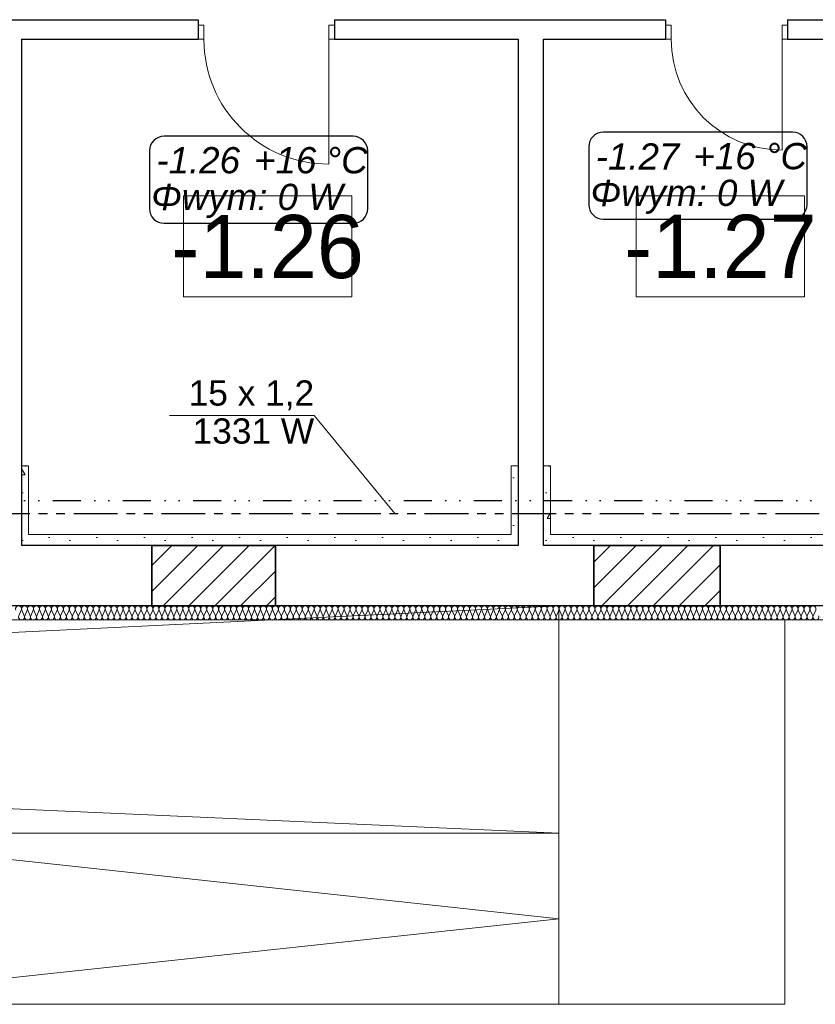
# Model space of a CAD drawing. Header units: millimetres. Extents: x -17429 to 155243, y -2908 to 188569.
# Tile 23 of 113: x 25221 to 30891, y 8696 to 15716. Entities that reach past the tile are written whole.
import ezdxf
from ezdxf.lldxf.tags import DXFTag

# ---------------------------------------------------------------- set-up
doc = ezdxf.new("R2010")
doc.units = ezdxf.units.MM
doc.header["$MEASUREMENT"] = 0
doc.linetypes.add('DIVIDEX2', pattern=[2.5, 1, -0.5, 0, -0.5, 0, -0.5])
doc.linetypes.add('PHANTOM', pattern=[2.5, 1.25, -0.25, 0.25, -0.25, 0.25, -0.25])
for name, color, linetype in [('#podkład', 252, 'Continuous'), ('Arch ocieplenie', 252, 'Continuous'), ('Arch zmurowania', 7, 'Continuous'), ('IS_Opisy_działek_Therm', 7, 'SOLID'), ('IS_Powrót', 5, 'DASH'), ('IS_Text_Konstrukcji', 7, 'Continuous'), ('IS_Zasilanie', 1, 'SOLID')]:
    doc.layers.add(name, color=color, linetype=linetype)
doc.layers.add('arch izolacje_Nr_Pióra__3', color=7, linetype='Continuous', lineweight=13, true_color=0xff6600)
doc.layers.add('Arch ocieplenie_Nr_Pióra__22', color=7, linetype='Continuous', lineweight=9, true_color=0x7f7f7f)
for name, color, linetype, lineweight in [('Arch ocieplenie_Nr_Pióra__21', 252, 'Continuous', 13), ('Arch opisy_Nr_Pióra__1', 252, 'Continuous', 25), ('Arch opisy_Nr_Pióra__21', 252, 'Continuous', 13), ('Arch zmurowania_Nr_Pióra__21', 7, 'Continuous', 13), ('Arch zmurowania_Nr_Pióra__27', 7, 'Continuous', 35), ('INWENT. DRZWI_Nr_Pióra__21', 7, 'Continuous', 13), ('INWENT.ŚCIANY_Nr_Pióra__1', 252, 'Continuous', 25), ('INWENT.ŚCIANY_Nr_Pióra__21', 7, 'Continuous', 13), ('Istniejące schody_Nr_Pióra__21', 7, 'Continuous', 13)]:
    doc.layers.add(name, color=color, linetype=linetype, lineweight=lineweight)
doc.styles.add('GENERATED_STYLE_3', font='txt')
doc.styles.get("Standard").update_dxf_attribs({"font": 'arial.ttf', "bigfont": 'BIGFONT.SHX'})
tags = doc.linetypes.add('DASH', pattern=[15, 10, -5]).pattern_tags.tags
tags[6:7] = [DXFTag(74, 4), DXFTag(75, 0), DXFTag(340, '0'), DXFTag(46, 0.0), DXFTag(50, 0.0), DXFTag(44, 0.0), DXFTag(45, 0.0)]
tags[4:5] = [DXFTag(74, 4), DXFTag(75, 0), DXFTag(340, '0'), DXFTag(46, 0.0), DXFTag(50, 0.0), DXFTag(44, 0.0), DXFTag(45, 0.0)]
tags = doc.linetypes.add('SOLID', pattern=[10, 10, 0]).pattern_tags.tags
tags[6:7] = [DXFTag(74, 4), DXFTag(75, 0), DXFTag(340, '0'), DXFTag(46, 0.0), DXFTag(50, 0.0), DXFTag(44, 0.0), DXFTag(45, 0.0)]
tags[4:5] = [DXFTag(74, 4), DXFTag(75, 0), DXFTag(340, '0'), DXFTag(46, 0.0), DXFTag(50, 0.0), DXFTag(44, 0.0), DXFTag(45, 0.0)]
pattern_1 = [(0, (0, 0), (0, 623.538), [60, -300]), (0, (180, 311.8), (0, 623.538), [60, -300]), (60, (0, 0), (-540, 311.769), [60, -300]), (60, (360, 0), (-540, 311.769), [60, -300]), (120, (60, 0), (540, 311.769), [60, -300]), (120, (420, 0), (540, 311.769), [60, -300]), (0, (0, 60), (0, 120), [0, -120, 0, -180]), (45, (60, 60), (-84.8528, 84.8528), [0, -90, 0, -150])]
pattern_2 = [(45, (0, 0), (-91.9239, 91.9239), [])]

# ---------------------------------------------------------------- blocks, each defined once
blk = doc.blocks.new('Izolacja cieplna 14_71', base_point=(32024.1, 11535.9))
at = {"layer": 'Arch ocieplenie_Nr_Pióra__22', "linetype": 'Continuous'}
for p, q in [((25232.8, 11506.1), (25215.1, 11465.7)), ((25254.1, 11465.7), (25236.4, 11506.1)), ((25275.4, 11506.1), (25257.7, 11465.7)), ((25296.7, 11465.7), (25278.9, 11506.1)), ((25317.9, 11506.1), (25300.2, 11465.7)), ((25339.2, 11465.7), (25321.5, 11506.1)), ((25360.5, 11506.1), (25342.8, 11465.7)), ((25381.8, 11465.7), (25364.1, 11506.1)), ((25403.1, 11506.1), (25385.4, 11465.7)), ((25424.4, 11465.7), (25406.6, 11506.1)), ((25445.6, 11506.1), (25427.9, 11465.7)), ((25466.9, 11465.7), (25449.2, 11506.1)), ((25488.2, 11506.1), (25470.5, 11465.7)), ((25509.5, 11465.7), (25491.8, 11506.1)), ((25530.8, 11506.1), (25513.1, 11465.7)), ((25552.1, 11465.7), (25534.3, 11506.1)), ((25573.3, 11506.1), (25555.6, 11465.7)), ((25594.6, 11465.7), (25576.9, 11506.1)), ((25615.9, 11506.1), (25598.2, 11465.7)), ((25637.2, 11465.7), (25619.5, 11506.1)), ((25658.5, 11506.1), (25640.8, 11465.7)), ((25679.8, 11465.7), (25662, 11506.1)), ((25701, 11506.1), (25683.3, 11465.7)), ((25722.3, 11465.7), (25704.6, 11506.1)), ((25743.6, 11506.1), (25725.9, 11465.7)), ((25764.9, 11465.7), (25747.2, 11506.1)), ((25786.2, 11506.1), (25768.5, 11465.7)), ((25807.5, 11465.7), (25789.8, 11506.1)), ((25828.7, 11506.1), (25811, 11465.7)), ((25850, 11465.7), (25832.3, 11506.1)), ((25871.3, 11506.1), (25853.6, 11465.7)), ((25892.6, 11465.7), (25874.9, 11506.1)), ((25913.9, 11506.1), (25896.2, 11465.7)), ((25935.2, 11465.7), (25917.5, 11506.1)), ((25956.4, 11506.1), (25938.7, 11465.7)), ((25977.7, 11465.7), (25960, 11506.1)), ((25999, 11506.1), (25981.3, 11465.7)), ((26020.3, 11465.7), (26002.6, 11506.1)), ((26041.6, 11506.1), (26023.9, 11465.7)), ((26062.9, 11465.7), (26045.2, 11506.1)), ((26084.1, 11506.1), (26066.4, 11465.7)), ((26105.4, 11465.7), (26087.7, 11506.1)), ((26126.7, 11506.1), (26109, 11465.7)), ((26148, 11465.7), (26130.3, 11506.1)), ((26169.3, 11506.1), (26151.6, 11465.7)), ((26190.6, 11465.7), (26172.9, 11506.1)), ((26211.8, 11506.1), (26194.1, 11465.7)), ((26233.1, 11465.7), (26215.4, 11506.1)), ((26254.4, 11506.1), (26236.7, 11465.7)), ((26275.7, 11465.7), (26258, 11506.1)), ((26297, 11506.1), (26279.3, 11465.7)), ((26318.3, 11465.7), (26300.6, 11506.1)), ((26339.5, 11506.1), (26321.8, 11465.7)), ((26360.8, 11465.7), (26343.1, 11506.1)), ((26382.1, 11506.1), (26364.4, 11465.7)), ((26403.4, 11465.7), (26385.7, 11506.1)), ((26424.7, 11506.1), (26407, 11465.7)), ((26446, 11465.7), (26428.3, 11506.1)), ((26467.3, 11506.1), (26449.5, 11465.7)), ((26488.5, 11465.7), (26470.8, 11506.1)), ((26509.8, 11506.1), (26492.1, 11465.7)), ((26531.1, 11465.7), (26513.4, 11506.1)), ((26552.4, 11506.1), (26534.7, 11465.7)), ((26573.7, 11465.7), (26556, 11506.1)), ((26595, 11506.1), (26577.2, 11465.7)), ((26616.2, 11465.7), (26598.5, 11506.1)), ((26637.5, 11506.1), (26619.8, 11465.7)), ((26658.8, 11465.7), (26641.1, 11506.1)), ((26680.1, 11506.1), (26662.4, 11465.7)), ((26701.4, 11465.7), (26683.7, 11506.1)), ((26722.7, 11506.1), (26704.9, 11465.7)), ((26743.9, 11465.7), (26726.2, 11506.1)), ((26765.2, 11506.1), (26747.5, 11465.7)), ((26786.5, 11465.7), (26768.8, 11506.1)), ((26807.8, 11506.1), (26790.1, 11465.7)), ((26829.1, 11465.7), (26811.4, 11506.1)), ((26850.4, 11506.1), (26832.6, 11465.7)), ((26871.6, 11465.7), (26853.9, 11506.1)), ((26892.9, 11506.1), (26875.2, 11465.7)), ((26914.2, 11465.7), (26896.5, 11506.1)), ((26935.5, 11506.1), (26917.8, 11465.7)), ((26956.8, 11465.7), (26939.1, 11506.1)), ((26978.1, 11506.1), (26960.4, 11465.7)), ((26999.3, 11465.7), (26981.6, 11506.1)), ((27020.6, 11506.1), (27002.9, 11465.7)), ((27041.9, 11465.7), (27024.2, 11506.1)), ((27063.2, 11506.1), (27045.5, 11465.7)), ((27084.5, 11465.7), (27066.8, 11506.1)), ((27105.8, 11506.1), (27088.1, 11465.7)), ((27127, 11465.7), (27109.3, 11506.1)), ((27148.3, 11506.1), (27130.6, 11465.7)), ((27169.6, 11465.7), (27151.9, 11506.1)), ((27190.9, 11506.1), (27173.2, 11465.7)), ((27212.2, 11465.7), (27194.5, 11506.1)), ((27233.5, 11506.1), (27215.8, 11465.7)), ((27254.7, 11465.7), (27237, 11506.1)), ((27276, 11506.1), (27258.3, 11465.7)), ((27297.3, 11465.7), (27279.6, 11506.1)), ((27318.6, 11506.1), (27300.9, 11465.7)), ((27339.9, 11465.7), (27322.2, 11506.1)), ((27361.2, 11506.1), (27343.5, 11465.7)), ((27382.4, 11465.7), (27364.7, 11506.1)), ((27403.7, 11506.1), (27386, 11465.7)), ((27425, 11465.7), (27407.3, 11506.1)), ((27446.3, 11506.1), (27428.6, 11465.7)), ((27467.6, 11465.7), (27449.9, 11506.1)), ((27488.9, 11506.1), (27471.2, 11465.7)), ((27510.1, 11465.7), (27492.4, 11506.1)), ((27531.4, 11506.1), (27513.7, 11465.7)), ((27552.7, 11465.7), (27535, 11506.1)), ((27574, 11506.1), (27556.3, 11465.7)), ((27595.3, 11465.7), (27577.6, 11506.1)), ((27616.6, 11506.1), (27598.9, 11465.7)), ((27637.9, 11465.7), (27620.1, 11506.1)), ((27659.1, 11506.1), (27641.4, 11465.7)), ((27680.4, 11465.7), (27662.7, 11506.1)), ((27701.7, 11506.1), (27684, 11465.7)), ((27723, 11465.7), (27705.3, 11506.1)), ((27744.3, 11506.1), (27726.6, 11465.7)), ((27765.6, 11465.7), (27747.8, 11506.1)), ((27786.8, 11506.1), (27769.1, 11465.7)), ((27808.1, 11465.7), (27790.4, 11506.1)), ((27829.4, 11506.1), (27811.7, 11465.7)), ((27850.7, 11465.7), (27833, 11506.1)), ((27872, 11506.1), (27854.3, 11465.7)), ((27893.3, 11465.7), (27875.5, 11506.1)), ((27914.5, 11506.1), (27896.8, 11465.7)), ((27935.8, 11465.7), (27918.1, 11506.1)), ((27957.1, 11506.1), (27939.4, 11465.7)), ((27978.4, 11465.7), (27960.7, 11506.1)), ((27999.7, 11506.1), (27982, 11465.7)), ((28021, 11465.7), (28003.2, 11506.1)), ((28042.2, 11506.1), (28024.5, 11465.7)), ((28063.5, 11465.7), (28045.8, 11506.1)), ((28084.8, 11506.1), (28067.1, 11465.7)), ((28106.1, 11465.7), (28088.4, 11506.1)), ((28127.4, 11506.1), (28109.7, 11465.7)), ((28148.7, 11465.7), (28131, 11506.1)), ((28169.9, 11506.1), (28152.2, 11465.7)), ((28191.2, 11465.7), (28173.5, 11506.1)), ((28212.5, 11506.1), (28194.8, 11465.7)), ((28233.8, 11465.7), (28216.1, 11506.1)), ((28255.1, 11506.1), (28237.4, 11465.7)), ((28276.4, 11465.7), (28258.7, 11506.1)), ((28297.6, 11506.1), (28279.9, 11465.7)), ((28318.9, 11465.7), (28301.2, 11506.1)), ((28340.2, 11506.1), (28322.5, 11465.7)), ((28361.5, 11465.7), (28343.8, 11506.1)), ((28382.8, 11506.1), (28365.1, 11465.7)), ((28404.1, 11465.7), (28386.4, 11506.1)), ((28425.3, 11506.1), (28407.6, 11465.7)), ((28446.6, 11465.7), (28428.9, 11506.1)), ((28467.9, 11506.1), (28450.2, 11465.7)), ((28489.2, 11465.7), (28471.5, 11506.1)), ((28510.5, 11506.1), (28492.8, 11465.7)), ((28531.8, 11465.7), (28514.1, 11506.1)), ((28553, 11506.1), (28535.3, 11465.7)), ((28574.3, 11465.7), (28556.6, 11506.1)), ((28595.6, 11506.1), (28577.9, 11465.7)), ((28616.9, 11465.7), (28599.2, 11506.1)), ((28638.2, 11506.1), (28620.5, 11465.7)), ((28659.5, 11465.7), (28641.8, 11506.1)), ((28680.8, 11506.1), (28663, 11465.7)), ((28702, 11465.7), (28684.3, 11506.1)), ((28723.3, 11506.1), (28705.6, 11465.7)), ((28744.6, 11465.7), (28726.9, 11506.1)), ((28765.9, 11506.1), (28748.2, 11465.7)), ((28787.2, 11465.7), (28769.5, 11506.1)), ((28808.5, 11506.1), (28790.7, 11465.7)), ((28829.7, 11465.7), (28812, 11506.1)), ((28851, 11506.1), (28833.3, 11465.7)), ((28872.3, 11465.7), (28854.6, 11506.1)), ((28893.6, 11506.1), (28875.9, 11465.7)), ((28914.9, 11465.7), (28897.2, 11506.1)), ((28936.2, 11506.1), (28918.4, 11465.7)), ((28957.4, 11465.7), (28939.7, 11506.1)), ((28978.7, 11506.1), (28961, 11465.7)), ((29000, 11465.7), (28982.3, 11506.1)), ((29021.3, 11506.1), (29003.6, 11465.7)), ((29042.6, 11465.7), (29024.9, 11506.1)), ((29063.9, 11506.1), (29046.1, 11465.7)), ((29085.1, 11465.7), (29067.4, 11506.1)), ((29106.4, 11506.1), (29088.7, 11465.7)), ((29127.7, 11465.7), (29110, 11506.1)), ((29149, 11506.1), (29131.3, 11465.7)), ((29170.3, 11465.7), (29152.6, 11506.1)), ((29191.6, 11506.1), (29173.9, 11465.7)), ((29212.8, 11465.7), (29195.1, 11506.1)), ((29234.1, 11506.1), (29216.4, 11465.7)), ((29255.4, 11465.7), (29237.7, 11506.1)), ((29276.7, 11506.1), (29259, 11465.7)), ((29298, 11465.7), (29280.3, 11506.1)), ((29319.3, 11506.1), (29301.6, 11465.7)), ((29340.5, 11465.7), (29322.8, 11506.1)), ((29361.8, 11506.1), (29344.1, 11465.7)), ((29383.1, 11465.7), (29365.4, 11506.1)), ((29404.4, 11506.1), (29386.7, 11465.7)), ((29425.7, 11465.7), (29408, 11506.1)), ((29447, 11506.1), (29429.3, 11465.7)), ((29468.2, 11465.7), (29450.5, 11506.1)), ((29489.5, 11506.1), (29471.8, 11465.7)), ((29510.8, 11465.7), (29493.1, 11506.1)), ((29532.1, 11506.1), (29514.4, 11465.7)), ((29553.4, 11465.7), (29535.7, 11506.1)), ((29574.7, 11506.1), (29557, 11465.7)), ((29595.9, 11465.7), (29578.2, 11506.1)), ((29617.2, 11506.1), (29599.5, 11465.7)), ((29638.5, 11465.7), (29620.8, 11506.1)), ((29659.8, 11506.1), (29642.1, 11465.7)), ((29681.1, 11465.7), (29663.4, 11506.1)), ((29702.4, 11506.1), (29684.7, 11465.7)), ((29723.6, 11465.7), (29705.9, 11506.1)), ((29744.9, 11506.1), (29727.2, 11465.7)), ((29766.2, 11465.7), (29748.5, 11506.1)), ((29787.5, 11506.1), (29769.8, 11465.7)), ((29808.8, 11465.7), (29791.1, 11506.1)), ((29830.1, 11506.1), (29812.4, 11465.7)), ((29851.4, 11465.7), (29833.6, 11506.1)), ((29872.6, 11506.1), (29854.9, 11465.7)), ((29893.9, 11465.7), (29876.2, 11506.1)), ((29915.2, 11506.1), (29897.5, 11465.7)), ((29936.5, 11465.7), (29918.8, 11506.1)), ((29957.8, 11506.1), (29940.1, 11465.7)), ((29979.1, 11465.7), (29961.3, 11506.1)), ((30000.3, 11506.1), (29982.6, 11465.7)), ((30021.6, 11465.7), (30003.9, 11506.1)), ((30042.9, 11506.1), (30025.2, 11465.7)), ((30064.2, 11465.7), (30046.5, 11506.1)), ((30085.5, 11506.1), (30067.8, 11465.7)), ((30106.8, 11465.7), (30089, 11506.1)), ((30128, 11506.1), (30110.3, 11465.7)), ((30149.3, 11465.7), (30131.6, 11506.1)), ((30170.6, 11506.1), (30152.9, 11465.7)), ((30191.9, 11465.7), (30174.2, 11506.1)), ((30213.2, 11506.1), (30195.5, 11465.7)), ((30234.5, 11465.7), (30216.7, 11506.1)), ((30255.7, 11506.1), (30238, 11465.7)), ((30277, 11465.7), (30259.3, 11506.1)), ((30298.3, 11506.1), (30280.6, 11465.7)), ((30319.6, 11465.7), (30301.9, 11506.1)), ((30340.9, 11506.1), (30323.2, 11465.7)), ((30362.2, 11465.7), (30344.5, 11506.1)), ((30383.4, 11506.1), (30365.7, 11465.7)), ((30404.7, 11465.7), (30387, 11506.1)), ((30426, 11506.1), (30408.3, 11465.7)), ((30447.3, 11465.7), (30429.6, 11506.1)), ((30468.6, 11506.1), (30450.9, 11465.7)), ((30489.9, 11465.7), (30472.2, 11506.1)), ((30511.1, 11506.1), (30493.4, 11465.7)), ((30532.4, 11465.7), (30514.7, 11506.1)), ((30553.7, 11506.1), (30536, 11465.7)), ((30575, 11465.7), (30557.3, 11506.1)), ((30596.3, 11506.1), (30578.6, 11465.7)), ((30617.6, 11465.7), (30599.9, 11506.1)), ((30638.8, 11506.1), (30621.1, 11465.7)), ((30660.1, 11465.7), (30642.4, 11506.1)), ((30681.4, 11506.1), (30663.7, 11465.7)), ((30702.7, 11465.7), (30685, 11506.1)), ((30724, 11506.1), (30706.3, 11465.7)), ((30745.3, 11465.7), (30727.6, 11506.1)), ((30766.5, 11506.1), (30748.8, 11465.7)), ((30787.8, 11465.7), (30770.1, 11506.1)), ((30809.1, 11506.1), (30791.4, 11465.7)), ((30830.4, 11465.7), (30812.7, 11506.1)), ((30851.7, 11506.1), (30834, 11465.7)), ((30873, 11465.7), (30855.3, 11506.1)), ((30894.2, 11506.1), (30876.5, 11465.7))]:
    blk.add_line(p, q, dxfattribs=at)
for centre, start_param, end_param in [((25213.3, 11514.6), 2.7288, 6.695979), ((25255.9, 11514.6), 2.7288, 6.695979), ((25298.4, 11514.6), 2.7288, 6.695979), ((25341, 11514.6), 2.7288, 6.695979), ((25383.6, 11514.6), 2.7288, 6.695979), ((25426.1, 11514.6), 2.7288, 6.695979), ((25468.7, 11514.6), 2.7288, 6.695979), ((25511.3, 11514.6), 2.7288, 6.695979), ((25553.8, 11514.6), 2.7288, 6.695979), ((25596.4, 11514.6), 2.7288, 6.695979), ((25639, 11514.6), 2.7288, 6.695979), ((25681.5, 11514.6), 2.7288, 6.695979), ((25724.1, 11514.6), 2.7288, 6.695979), ((25766.7, 11514.6), 2.7288, 6.695979), ((25809.2, 11514.6), 2.7288, 6.695979), ((25851.8, 11514.6), 2.7288, 6.695979), ((25894.4, 11514.6), 2.7288, 6.695979), ((25936.9, 11514.6), 2.7288, 6.695979), ((25979.5, 11514.6), 2.7288, 6.695979), ((26022.1, 11514.6), 2.7288, 6.695979), ((26064.7, 11514.6), 2.7288, 6.695979), ((26107.2, 11514.6), 2.7288, 6.695979), ((26149.8, 11514.6), 2.7288, 6.695979), ((26192.4, 11514.6), 2.7288, 6.695979), ((26234.9, 11514.6), 2.7288, 6.695979), ((26277.5, 11514.6), 2.7288, 6.695979), ((26320.1, 11514.6), 2.7288, 6.695979), ((26362.6, 11514.6), 2.7288, 6.695979), ((26405.2, 11514.6), 2.7288, 6.695979), ((26447.8, 11514.6), 2.7288, 6.695979), ((26490.3, 11514.6), 2.7288, 6.695979), ((26532.9, 11514.6), 2.7288, 6.695979), ((26575.5, 11514.6), 2.7288, 6.695979), ((26618, 11514.6), 2.7288, 6.695979), ((26660.6, 11514.6), 2.7288, 6.695979), ((26703.2, 11514.6), 2.7288, 6.695979), ((26745.7, 11514.6), 2.7288, 6.695979), ((26788.3, 11514.6), 2.7288, 6.695979), ((26830.9, 11514.6), 2.7288, 6.695979), ((26873.4, 11514.6), 2.7288, 6.695979), ((26916, 11514.6), 2.7288, 6.695979), ((26958.6, 11514.6), 2.7288, 6.695979), ((27001.1, 11514.6), 2.7288, 6.695979), ((27043.7, 11514.6), 2.7288, 6.695979), ((27086.3, 11514.6), 2.7288, 6.695979), ((27128.8, 11514.6), 2.7288, 6.695979), ((27171.4, 11514.6), 2.7288, 6.695979), ((27214, 11514.6), 2.7288, 6.695979), ((27256.5, 11514.6), 2.7288, 6.695979), ((27299.1, 11514.6), 2.7288, 6.695979), ((27341.7, 11514.6), 2.7288, 6.695979), ((27384.2, 11514.6), 2.7288, 6.695979), ((27426.8, 11514.6), 2.7288, 6.695979), ((27469.4, 11514.6), 2.7288, 6.695979), ((27511.9, 11514.6), 2.7288, 6.695979), ((27554.5, 11514.6), 2.7288, 6.695979), ((27597.1, 11514.6), 2.7288, 6.695979), ((27639.6, 11514.6), 2.7288, 6.695979), ((27682.2, 11514.6), 2.7288, 6.695979), ((27724.8, 11514.6), 2.7288, 6.695979), ((27767.3, 11514.6), 2.7288, 6.695979), ((27809.9, 11514.6), 2.7288, 6.695979), ((27852.5, 11514.6), 2.7288, 6.695979), ((27895, 11514.6), 2.7288, 6.695979), ((27937.6, 11514.6), 2.7288, 6.695979), ((27980.2, 11514.6), 2.7288, 6.695979), ((28022.7, 11514.6), 2.7288, 6.695979), ((28065.3, 11514.6), 2.7288, 6.695979), ((28107.9, 11514.6), 2.7288, 6.695979), ((28150.4, 11514.6), 2.7288, 6.695979), ((28193, 11514.6), 2.7288, 6.695979), ((28235.6, 11514.6), 2.7288, 6.695979), ((28278.1, 11514.6), 2.7288, 6.695979), ((28320.7, 11514.6), 2.7288, 6.695979), ((28363.3, 11514.6), 2.7288, 6.695979), ((28405.9, 11514.6), 2.7288, 6.695979), ((28448.4, 11514.6), 2.7288, 6.695979), ((28491, 11514.6), 2.7288, 6.695979), ((28533.6, 11514.6), 2.7288, 6.695979), ((28576.1, 11514.6), 2.7288, 6.695979), ((28618.7, 11514.6), 2.7288, 6.695979), ((28661.3, 11514.6), 2.7288, 6.695979), ((28703.8, 11514.6), 2.7288, 6.695979), ((28746.4, 11514.6), 2.7288, 6.695979), ((28789, 11514.6), 2.7288, 6.695979), ((28831.5, 11514.6), 2.7288, 6.695979), ((28874.1, 11514.6), 2.7288, 6.695979), ((28916.7, 11514.6), 2.7288, 6.695979), ((28959.2, 11514.6), 2.7288, 6.695979), ((29001.8, 11514.6), 2.7288, 6.695979), ((29044.4, 11514.6), 2.7288, 6.695979), ((29086.9, 11514.6), 2.7288, 6.695979), ((29129.5, 11514.6), 2.7288, 6.695979), ((29172.1, 11514.6), 2.7288, 6.695979), ((29214.6, 11514.6), 2.7288, 6.695979), ((29257.2, 11514.6), 2.7288, 6.695979), ((29299.8, 11514.6), 2.7288, 6.695979), ((29342.3, 11514.6), 2.7288, 6.695979), ((29384.9, 11514.6), 2.7288, 6.695979), ((29427.5, 11514.6), 2.7288, 6.695979), ((29470, 11514.6), 2.7288, 6.695979), ((29512.6, 11514.6), 2.7288, 6.695979), ((29555.2, 11514.6), 2.7288, 6.695979), ((29597.7, 11514.6), 2.7288, 6.695979), ((29640.3, 11514.6), 2.7288, 6.695979), ((29682.9, 11514.6), 2.7288, 6.695979), ((29725.4, 11514.6), 2.7288, 6.695979), ((29768, 11514.6), 2.7288, 6.695979), ((29810.6, 11514.6), 2.7288, 6.695979), ((29853.1, 11514.6), 2.7288, 6.695979), ((29895.7, 11514.6), 2.7288, 6.695979), ((29938.3, 11514.6), 2.7288, 6.695979), ((29980.8, 11514.6), 2.7288, 6.695979), ((30023.4, 11514.6), 2.7288, 6.695979), ((30066, 11514.6), 2.7288, 6.695979), ((30108.5, 11514.6), 2.7288, 6.695979), ((30151.1, 11514.6), 2.7288, 6.695979), ((30193.7, 11514.6), 2.7288, 6.695979), ((30236.2, 11514.6), 2.7288, 6.695979), ((30278.8, 11514.6), 2.7288, 6.695979), ((30321.4, 11514.6), 2.7288, 6.695979), ((30363.9, 11514.6), 2.7288, 6.695979), ((30406.5, 11514.6), 2.7288, 6.695979), ((30449.1, 11514.6), 2.7288, 6.695979), ((30491.6, 11514.6), 2.7288, 6.695979), ((30534.2, 11514.6), 2.7288, 6.695979), ((30576.8, 11514.6), 2.7288, 6.695979), ((30619.4, 11514.6), 2.7288, 6.695979), ((30661.9, 11514.6), 2.7288, 6.695979), ((30704.5, 11514.6), 2.7288, 6.695979), ((30747.1, 11514.6), 2.7288, 6.695979), ((30789.6, 11514.6), 2.7288, 6.695979), ((30832.2, 11514.6), 2.7288, 6.695979), ((30874.8, 11514.6), 2.7288, 6.695979), ((25234.6, 11457.1), 5.870392, 9.837571), ((25277.2, 11457.1), 5.870392, 9.837571), ((25319.7, 11457.1), 5.870392, 9.837571), ((25362.3, 11457.1), 5.870392, 9.837571), ((25404.9, 11457.1), 5.870392, 9.837571), ((25447.4, 11457.1), 5.870392, 9.837571), ((25490, 11457.1), 5.870392, 9.837571), ((25532.6, 11457.1), 5.870392, 9.837571), ((25575.1, 11457.1), 5.870392, 9.837571), ((25617.7, 11457.1), 5.870392, 9.837571), ((25660.3, 11457.1), 5.870392, 9.837571), ((25702.8, 11457.1), 5.870392, 9.837571), ((25745.4, 11457.1), 5.870392, 9.837571), ((25788, 11457.1), 5.870392, 9.837571), ((25830.5, 11457.1), 5.870392, 9.837571), ((25873.1, 11457.1), 5.870392, 9.837571), ((25915.7, 11457.1), 5.870392, 9.837571), ((25958.2, 11457.1), 5.870392, 9.837571), ((26000.8, 11457.1), 5.870392, 9.837571), ((26043.4, 11457.1), 5.870392, 9.837571), ((26085.9, 11457.1), 5.870392, 9.837571), ((26128.5, 11457.1), 5.870392, 9.837571), ((26171.1, 11457.1), 5.870392, 9.837571), ((26213.6, 11457.1), 5.870392, 9.837571), ((26256.2, 11457.1), 5.870392, 9.837571), ((26298.8, 11457.1), 5.870392, 9.837571), ((26341.3, 11457.1), 5.870392, 9.837571), ((26383.9, 11457.1), 5.870392, 9.837571), ((26426.5, 11457.1), 5.870392, 9.837571), ((26469, 11457.1), 5.870392, 9.837571), ((26511.6, 11457.1), 5.870392, 9.837571), ((26554.2, 11457.1), 5.870392, 9.837571), ((26596.7, 11457.1), 5.870392, 9.837571), ((26639.3, 11457.1), 5.870392, 9.837571), ((26681.9, 11457.1), 5.870392, 9.837571), ((26724.4, 11457.1), 5.870392, 9.837571), ((26767, 11457.1), 5.870392, 9.837571), ((26809.6, 11457.1), 5.870392, 9.837571), ((26852.1, 11457.1), 5.870392, 9.837571), ((26894.7, 11457.1), 5.870392, 9.837571), ((26937.3, 11457.1), 5.870392, 9.837571), ((26979.8, 11457.1), 5.870392, 9.837571), ((27022.4, 11457.1), 5.870392, 9.837571), ((27065, 11457.1), 5.870392, 9.837571), ((27107.5, 11457.1), 5.870392, 9.837571), ((27150.1, 11457.1), 5.870392, 9.837571), ((27192.7, 11457.1), 5.870392, 9.837571), ((27235.3, 11457.1), 5.870392, 9.837571), ((27277.8, 11457.1), 5.870392, 9.837571), ((27320.4, 11457.1), 5.870392, 9.837571), ((27363, 11457.1), 5.870392, 9.837571), ((27405.5, 11457.1), 5.870392, 9.837571), ((27448.1, 11457.1), 5.870392, 9.837571), ((27490.7, 11457.1), 5.870392, 9.837571), ((27533.2, 11457.1), 5.870392, 9.837571), ((27575.8, 11457.1), 5.870392, 9.837571), ((27618.4, 11457.1), 5.870392, 9.837571), ((27660.9, 11457.1), 5.870392, 9.837571), ((27703.5, 11457.1), 5.870392, 9.837571), ((27746.1, 11457.1), 5.870392, 9.837571), ((27788.6, 11457.1), 5.870392, 9.837571), ((27831.2, 11457.1), 5.870392, 9.837571), ((27873.8, 11457.1), 5.870392, 9.837571), ((27916.3, 11457.1), 5.870392, 9.837571), ((27958.9, 11457.1), 5.870392, 9.837571), ((28001.5, 11457.1), 5.870392, 9.837571), ((28044, 11457.1), 5.870392, 9.837571), ((28086.6, 11457.1), 5.870392, 9.837571), ((28129.2, 11457.1), 5.870392, 9.837571), ((28171.7, 11457.1), 5.870392, 9.837571), ((28214.3, 11457.1), 5.870392, 9.837571), ((28256.9, 11457.1), 5.870392, 9.837571), ((28299.4, 11457.1), 5.870392, 9.837571), ((28342, 11457.1), 5.870392, 9.837571), ((28384.6, 11457.1), 5.870392, 9.837571), ((28427.1, 11457.1), 5.870392, 9.837571), ((28469.7, 11457.1), 5.870392, 9.837571), ((28512.3, 11457.1), 5.870392, 9.837571), ((28554.8, 11457.1), 5.870392, 9.837571), ((28597.4, 11457.1), 5.870392, 9.837571), ((28640, 11457.1), 5.870392, 9.837571), ((28682.5, 11457.1), 5.870392, 9.837571), ((28725.1, 11457.1), 5.870392, 9.837571), ((28767.7, 11457.1), 5.870392, 9.837571), ((28810.2, 11457.1), 5.870392, 9.837571), ((28852.8, 11457.1), 5.870392, 9.837571), ((28895.4, 11457.1), 5.870392, 9.837571), ((28937.9, 11457.1), 5.870392, 9.837571), ((28980.5, 11457.1), 5.870392, 9.837571), ((29023.1, 11457.1), 5.870392, 9.837571), ((29065.6, 11457.1), 5.870392, 9.837571), ((29108.2, 11457.1), 5.870392, 9.837571), ((29150.8, 11457.1), 5.870392, 9.837571), ((29193.3, 11457.1), 5.870392, 9.837571), ((29235.9, 11457.1), 5.870392, 9.837571), ((29278.5, 11457.1), 5.870392, 9.837571), ((29321, 11457.1), 5.870392, 9.837571), ((29363.6, 11457.1), 5.870392, 9.837571), ((29406.2, 11457.1), 5.870392, 9.837571), ((29448.7, 11457.1), 5.870392, 9.837571), ((29491.3, 11457.1), 5.870392, 9.837571), ((29533.9, 11457.1), 5.870392, 9.837571), ((29576.5, 11457.1), 5.870392, 9.837571), ((29619, 11457.1), 5.870392, 9.837571), ((29661.6, 11457.1), 5.870392, 9.837571), ((29704.2, 11457.1), 5.870392, 9.837571), ((29746.7, 11457.1), 5.870392, 9.837571), ((29789.3, 11457.1), 5.870392, 9.837571), ((29831.9, 11457.1), 5.870392, 9.837571), ((29874.4, 11457.1), 5.870392, 9.837571), ((29917, 11457.1), 5.870392, 9.837571), ((29959.6, 11457.1), 5.870392, 9.837571), ((30002.1, 11457.1), 5.870392, 9.837571), ((30044.7, 11457.1), 5.870392, 9.837571), ((30087.3, 11457.1), 5.870392, 9.837571), ((30129.8, 11457.1), 5.870392, 9.837571), ((30172.4, 11457.1), 5.870392, 9.837571), ((30215, 11457.1), 5.870392, 9.837571), ((30257.5, 11457.1), 5.870392, 9.837571), ((30300.1, 11457.1), 5.870392, 9.837571), ((30342.7, 11457.1), 5.870392, 9.837571), ((30385.2, 11457.1), 5.870392, 9.837571), ((30427.8, 11457.1), 5.870392, 9.837571), ((30470.4, 11457.1), 5.870392, 9.837571), ((30512.9, 11457.1), 5.870392, 9.837571), ((30555.5, 11457.1), 5.870392, 9.837571), ((30598.1, 11457.1), 5.870392, 9.837571), ((30640.6, 11457.1), 5.870392, 9.837571), ((30683.2, 11457.1), 5.870392, 9.837571), ((30725.8, 11457.1), 5.870392, 9.837571), ((30768.3, 11457.1), 5.870392, 9.837571), ((30810.9, 11457.1), 5.870392, 9.837571), ((30853.5, 11457.1), 5.870392, 9.837571), ((30896, 11457.1), 5.870392, 9.837571)]:
    blk.add_ellipse(centre, major_axis=(-21.3, 0), ratio=0.999256, start_param=start_param, end_param=end_param, dxfattribs=at)
blk = doc.blocks.new('Ściana_67', base_point=(31494.1, 11965.9))
at = {"layer": 'Arch ocieplenie_Nr_Pióra__21', "linetype": 'Continuous'}
h = blk.add_hatch(dxfattribs=at)
h.set_pattern_fill('Structural_Concrete', color=256, style=0, pattern_type=2)
h.set_pattern_definition(pattern_1)
h.paths.add_polyline_path([(31414.1, 12045.9), (29004.1, 12045.9), (28954.1, 11965.9), (31494.1, 11965.9)], flags=0)
for p, q in [((31414.1, 12045.9), (29004.1, 12045.9)), ((28954.1, 11965.9), (31494.1, 11965.9))]:
    blk.add_line(p, q, dxfattribs=at)
blk = doc.blocks.new('Ściana_71', base_point=(26164.1, 11535.9))
at = {"layer": 'Arch zmurowania_Nr_Pióra__21', "linetype": 'Continuous'}
h = blk.add_hatch(dxfattribs=at)
h.set_pattern_fill('Common_Brick', color=252, style=0, pattern_type=2)
h.set_pattern_definition(pattern_2)
h.paths.add_polyline_path([(26164.1, 11535.9), (27044.1, 11535.9), (27044.1, 11965.9), (26164.1, 11965.9)], flags=0)
at = {"layer": 'Arch zmurowania_Nr_Pióra__27', "color": 252, "linetype": 'Continuous'}
for p, q in [((27044.1, 11965.9), (26164.1, 11965.9)), ((26164.1, 11965.9), (26164.1, 11535.9)), ((27044.1, 11535.9), (27044.1, 11965.9)), ((26164.1, 11535.9), (27044.1, 11535.9))]:
    blk.add_line(p, q, dxfattribs=at)
blk = doc.blocks.new('Ściana_72', base_point=(29314.1, 11535.9))
at = {"layer": 'Arch zmurowania_Nr_Pióra__21', "linetype": 'Continuous'}
h = blk.add_hatch(dxfattribs=at)
h.set_pattern_fill('Common_Brick', color=252, style=0, pattern_type=2)
h.set_pattern_definition(pattern_2)
h.paths.add_polyline_path([(29314.1, 11535.9), (30214.1, 11535.9), (30214.1, 11965.9), (29314.1, 11965.9)], flags=0)
at = {"layer": 'Arch zmurowania_Nr_Pióra__27', "color": 252, "linetype": 'Continuous'}
for p, q in [((30214.1, 11965.9), (29314.1, 11965.9)), ((29314.1, 11965.9), (29314.1, 11535.9)), ((30214.1, 11535.9), (30214.1, 11965.9)), ((29314.1, 11535.9), (30214.1, 11535.9))]:
    blk.add_line(p, q, dxfattribs=at)
blk = doc.blocks.new('Ściana_73', base_point=(28774.1, 11965.9))
at = {"layer": 'Arch ocieplenie_Nr_Pióra__21', "linetype": 'Continuous'}
h = blk.add_hatch(dxfattribs=at)
h.set_pattern_fill('Structural_Concrete', color=256, style=0, pattern_type=2)
h.set_pattern_definition(pattern_1)
h.paths.add_polyline_path([(28724.1, 12045.9), (25284.1, 12045.9), (25234.1, 11965.9), (28774.1, 11965.9)], flags=0)
for p, q in [((28724.1, 12045.9), (25284.1, 12045.9)), ((25234.1, 11965.9), (28774.1, 11965.9))]:
    blk.add_line(p, q, dxfattribs=at)
blk = doc.blocks.new('Ściana_93', base_point=(28774.1, 11965.9))
at = {"layer": 'Arch ocieplenie_Nr_Pióra__21', "linetype": 'Continuous'}
h = blk.add_hatch(dxfattribs=at)
h.set_pattern_fill('Structural_Concrete', color=256, style=0, pattern_type=2)
h.set_pattern_definition(pattern_1)
h.paths.add_polyline_path([(28774.1, 11965.9), (28774.1, 12535.9), (28724.1, 12535.9), (28724.1, 12045.9)], flags=0)
for p, q in [((28774.1, 12535.9), (28724.1, 12535.9)), ((28724.1, 12535.9), (28724.1, 12045.9)), ((28774.1, 11965.9), (28774.1, 12535.9))]:
    blk.add_line(p, q, dxfattribs=at)
blk = doc.blocks.new('Ściana_95', base_point=(28954.1, 11965.9))
at = {"layer": 'Arch ocieplenie_Nr_Pióra__21', "linetype": 'Continuous'}
h = blk.add_hatch(dxfattribs=at)
h.set_pattern_fill('Structural_Concrete', color=256, style=0, pattern_type=2)
h.set_pattern_definition(pattern_1)
h.paths.add_polyline_path([(29004.1, 12045.9), (29004.1, 12535.9), (28954.1, 12535.9), (28954.1, 11965.9)], flags=0)
for p, q in [((29004.1, 12535.9), (28954.1, 12535.9)), ((28954.1, 12535.9), (28954.1, 11965.9)), ((29004.1, 12045.9), (29004.1, 12535.9))]:
    blk.add_line(p, q, dxfattribs=at)
blk = doc.blocks.new('Ściana_101', base_point=(25234.1, 11965.9))
at = {"layer": 'Arch ocieplenie_Nr_Pióra__21', "linetype": 'Continuous'}
h = blk.add_hatch(dxfattribs=at)
h.set_pattern_fill('Structural_Concrete', color=256, style=0, pattern_type=2)
h.set_pattern_definition(pattern_1)
h.paths.add_polyline_path([(25284.1, 12045.9), (25284.1, 12535.9), (25234.1, 12535.9), (25234.1, 11965.9)], flags=0)
for p, q in [((25284.1, 12535.9), (25234.1, 12535.9)), ((25234.1, 12535.9), (25234.1, 11965.9)), ((25284.1, 12045.9), (25284.1, 12535.9))]:
    blk.add_line(p, q, dxfattribs=at)
blk = doc.blocks.new('YGGG')
at = {"layer": 'arch izolacje_Nr_Pióra__3', "color": 252, "linetype": 'Continuous'}
for p, q in [((32024.1, 11435.9), (21552.5, 11435.9)), ((30674.1, 11435.9), (30674.1, 8695.9)), ((20973, 9915.9), (29064.1, 9915.9)), ((23404.1, 8695.9), (29064.1, 8695.9)), ((29064.1, 8695.9), (30674.1, 8695.9))]:
    blk.add_line(p, q, dxfattribs=at)
at = {"layer": 'Arch opisy_Nr_Pióra__21', "color": 252, "linetype": 'Continuous'}
for p, q in [((27587.9, 14459.8), (26387.9, 14459.8)), ((26387.9, 14459.8), (26387.9, 13739.8)), ((27587.9, 13739.8), (27587.9, 14459.8)), ((30814.4, 14459.8), (29614.4, 14459.8)), ((29614.4, 14459.8), (29614.4, 13739.8)), ((30814.4, 13739.8), (30814.4, 14459.8)), ((26387.9, 13739.8), (27587.9, 13739.8)), ((29614.4, 13739.8), (30814.4, 13739.8))]:
    blk.add_line(p, q, dxfattribs=at)
at = {"layer": 'INWENT. DRZWI_Nr_Pióra__21', "color": 252, "linetype": 'Continuous'}
for p, q in [((26534.1, 15675.9), (26494.1, 15675.9)), ((26534.1, 15575.9), (26534.1, 15675.9)), ((27424.1, 15575.9), (27424.1, 15675.9)), ((27424.1, 15675.9), (27464.1, 15675.9)), ((29864.1, 15675.9), (29824.1, 15675.9)), ((29864.1, 15575.9), (29864.1, 15675.9)), ((30654.1, 15575.9), (30654.1, 15675.9)), ((30654.1, 15675.9), (30694.1, 15675.9)), ((26534.1, 15575.9), (26494.1, 15575.9)), ((27424.1, 15575.9), (27424.1, 14685.9)), ((27424.1, 15575.9), (27464.1, 15575.9)), ((29864.1, 15575.9), (29824.1, 15575.9)), ((30654.1, 15575.9), (30654.1, 14785.9)), ((30654.1, 15575.9), (30694.1, 15575.9))]:
    blk.add_line(p, q, dxfattribs=at)
for centre, radius in [((27424.1, 15575.9), 890), ((30654.1, 15575.9), 790)]:
    blk.add_arc(centre, radius, 180, 270, dxfattribs=at)
at = {"layer": 'INWENT.ŚCIANY_Nr_Pióra__1', "color": 252, "linetype": 'Continuous'}
for p, q in [((22254.1, 15715.9), (26494.1, 15715.9)), ((26494.1, 15715.9), (26494.1, 15575.9)), ((27464.1, 15715.9), (27464.1, 15575.9)), ((27464.1, 15715.9), (29824.1, 15715.9)), ((29824.1, 15715.9), (29824.1, 15575.9)), ((30694.1, 15715.9), (30694.1, 15575.9)), ((30694.1, 15715.9), (31494.1, 15715.9)), ((25234.1, 15575.9), (25234.1, 11965.9)), ((25234.1, 15575.9), (26494.1, 15575.9)), ((27464.1, 15575.9), (28774.1, 15575.9)), ((28774.1, 15575.9), (28774.1, 11965.9)), ((28954.1, 11965.9), (28954.1, 15575.9)), ((28954.1, 15575.9), (29824.1, 15575.9)), ((30694.1, 15575.9), (31494.1, 15575.9)), ((26164.1, 11965.9), (25234.1, 11965.9)), ((26164.1, 11965.9), (26164.1, 11535.9)), ((28774.1, 11965.9), (27044.1, 11965.9)), ((27044.1, 11965.9), (27044.1, 11535.9)), ((29314.1, 11965.9), (28954.1, 11965.9)), ((29314.1, 11965.9), (29314.1, 11535.9)), ((31494.1, 11965.9), (30214.1, 11965.9)), ((30214.1, 11965.9), (30214.1, 11535.9)), ((26164.1, 11535.9), (23824.1, 11535.9)), ((29314.1, 11535.9), (27044.1, 11535.9)), ((31919.1, 11535.9), (30214.1, 11535.9))]:
    blk.add_line(p, q, dxfattribs=at)
at = {"layer": 'INWENT.ŚCIANY_Nr_Pióra__21', "color": 252, "linetype": 'Continuous'}
for p, q in [((27044.1, 11965.9), (26164.1, 11965.9)), ((30214.1, 11965.9), (29314.1, 11965.9)), ((27044.1, 11535.9), (26164.1, 11535.9)), ((30214.1, 11535.9), (29314.1, 11535.9))]:
    blk.add_line(p, q, dxfattribs=at)
at = {"layer": 'Istniejące schody_Nr_Pióra__21', "color": 252, "linetype": 'Continuous'}
for p, q in [((21460.3, 11166.1), (29064.1, 11535.9)), ((29064.1, 11535.9), (29064.1, 9915.9)), ((29064.1, 9915.9), (21153.6, 10268.7)), ((29064.1, 9305.9), (23404.1, 9915.9)), ((29064.1, 9915.9), (29064.1, 8695.9)), ((23404.1, 8695.9), (29064.1, 9305.9))]:
    blk.add_line(p, q, dxfattribs=at)
at = {"layer": 'Arch ocieplenie', "color": 252}
for name, p in [('Ściana_101', (25234.1, 11965.9)), ('Ściana_93', (28774.1, 11965.9)), ('Ściana_95', (28954.1, 11965.9)), ('Ściana_73', (28774.1, 11965.9)), ('Ściana_67', (31494.1, 11965.9))]:
    blk.add_blockref(name, p, dxfattribs=at)
at = {"layer": 'Arch ocieplenie', "color": 252, "linetype": 'Continuous', "lineweight": 9}
blk.add_blockref('Izolacja cieplna 14_71', (32024.1, 11535.9), dxfattribs=at)
at = {"layer": 'Arch zmurowania', "color": 252}
for name, p in [('Ściana_71', (26164.1, 11535.9)), ('Ściana_72', (29314.1, 11535.9))]:
    blk.add_blockref(name, p, dxfattribs=at)
at = {"layer": 'Arch opisy_Nr_Pióra__1', "color": 252, "linetype": 'Continuous', "char_height": 450, "attachment_point": 8, "style": 'GENERATED_STYLE_3'}
for s, insert in [('{-1.26}', (26987.9, 13867.1)), ('{-1.27}', (30214.4, 13874.8))]:
    blk.add_mtext(s, dxfattribs=dict(at, insert=insert))

msp = doc.modelspace()

# ---------------------------------------------------------------- linework, layer by layer
at = {"layer": 'IS_Opisy_działek_Therm', "color": 7, "lineweight": 5, "ltscale": 10}
for p, q in [((27320, 12894.8), (26290, 12894.8)), ((27893.6, 12195.1), (27320, 12894.8))]:
    msp.add_line(p, q, dxfattribs=at)
at = {"layer": 'IS_Powrót', "color": 5, "linetype": 'DIVIDEX2', "lineweight": 30, "ltscale": 200}
msp.add_line((24456.5, 12288.9), (31121.4, 12288.9), dxfattribs=at)
at = {"layer": 'IS_Text_Konstrukcji', "color": 18, "linetype": 'SOLID', "ltscale": 10, "true_color": 0x000000}
for p, q in [((27598.2, 14884.4), (26249.8, 14884.4)), ((30729.1, 14913.7), (29380.8, 14913.7)), ((26146.5, 14781.1), (26146.5, 14367.8)), ((27701.5, 14367.8), (27701.5, 14781.1)), ((29277.5, 14810.3), (29277.5, 14397)), ((30832.5, 14397), (30832.5, 14810.3)), ((26249.8, 14264.4), (27598.2, 14264.4)), ((29380.8, 14293.7), (30729.1, 14293.7))]:
    msp.add_line(p, q, dxfattribs=at)
for centre, start, end in [((26249.8, 14781.1), 89.99996, 180.00004), ((27598.2, 14781.1), 359.99996, 90.00004), ((29380.8, 14810.3), 89.99996, 180.00004), ((30729.1, 14810.3), 359.99996, 90.00004), ((29380.8, 14397), 179.99996, 270.00004), ((30729.1, 14397), 269.99996, 0.00004), ((26249.8, 14367.8), 179.99996, 270.00004), ((27598.2, 14367.8), 269.99996, 0.00004)]:
    msp.add_arc(centre, 103.3, start, end, dxfattribs=at)
at = {"layer": 'IS_Zasilanie', "color": 1, "linetype": 'PHANTOM', "lineweight": 30, "ltscale": 250}
msp.add_line((24356.5, 12195.1), (31221.4, 12195.1), dxfattribs=at)

# ---------------------------------------------------------------- block references
at = {"layer": '#podkład'}
msp.add_blockref('YGGG', (0, 0), dxfattribs=at)

# ---------------------------------------------------------------- texts
at = {"layer": 'IS_Opisy_działek_Therm', "color": 7, "lineweight": 5, "ltscale": 10, "char_height": 180}
for s, insert, attachment_point in [('\\fArial|b0|i0;15 x 1,2', (27320, 12930.8), 9), ('\\fArial|b0|i0;1331 W', (27320, 12873.2), 3)]:
    msp.add_mtext(s, dxfattribs=dict(at, insert=insert, attachment_point=attachment_point))
at = {"layer": 'IS_Text_Konstrukcji', "color": 18, "linetype": 'SOLID', "ltscale": 10, "true_color": 0x000000, "char_height": 187.2}
for s, insert, attachment_point in [('\\fArial|b0|i1;+16 °C', (26891.5, 14617.6), 7), ('\\fArial|b0|i1;-1.27', (29922.5, 14646.9), 9), ('\\fArial|b0|i1;+16 °C', (30022.5, 14646.9), 7), ('\\fArial|b0|i1;-1.26', (26791.5, 14617.6), 9), ('\\fArial|b0|i1;Φwym: 0 W', (26841.5, 14545.6), 2), ('\\fArial|b0|i1;Φwym: 0 W', (29972.5, 14574.9), 2)]:
    msp.add_mtext(s, dxfattribs=dict(at, insert=insert, attachment_point=attachment_point))

doc.saveas('drawing.dxf')
